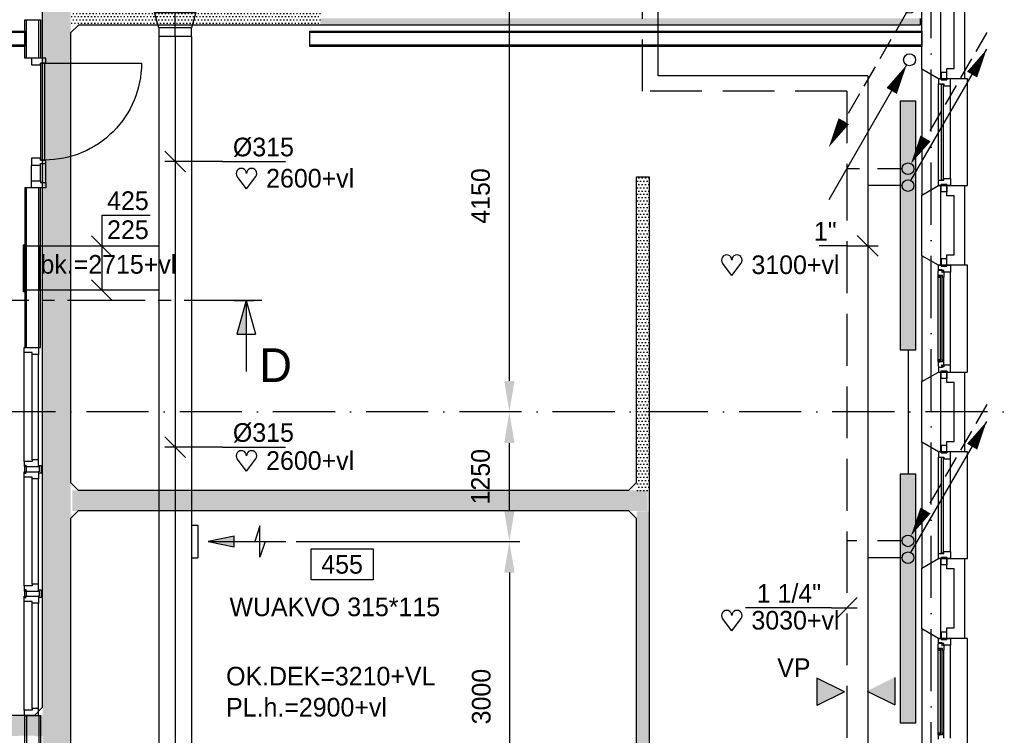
# Model space of a CAD drawing. Extents: x -39327 to 109237, y 358172 to 442272.
# Tile 61 of 96: x 79907 to 89413, y 379072 to 385978. Entities that reach past the tile are written whole.
import ezdxf
from ezdxf.enums import TextEntityAlignment as Align

# ---------------------------------------------------------------- set-up
doc = ezdxf.new("R2010")
doc.units = 0
doc.header["$LTSCALE"] = 100
for name, pattern in [('2322107', [2000, 1000, 1000]), ('2322108', [7, 5, -2]), ('CENTER2', [11.25, 7.5, -1.25, 1.25, -1.25]), ('CENTER4', [5, 3.125, -0.625, 0.625, -0.625]), ('DASHDOT', [9, 6, -1.5, 0, -1.5]), ('LURETOUR', [6, 4, -2])]:
    doc.linetypes.add(name, pattern=pattern)
doc.layers.get('0').update_dxf_attribs({"linetype": 'CONTINUOUS'})
doc.layers.get('DEFPOINTS').update_dxf_attribs({"linetype": 'CONTINUOUS'})
for name, color, linetype in [('AL$7----_STRAMIEN', 1, 'DASHDOT'), ('AL21----_BUITENWAND', 4, 'CONTINUOUS'), ('AL21K---_ISOLATIE', 1, 'CONTINUOUS'), ('AL22----_BINNENWAND', 7, 'CONTINUOUS'), ('AL28----_KONSTRUKTIE', 3, 'CONTINUOUS'), ('AL31----_BUITENKOZ', 7, 'CONTINUOUS'), ('AL32----_BINNENKOZ', 7, 'CONTINUOUS'), ('BOUW', 8, 'CONTINUOUS'), ('DOORSNEDE', 1, 'CONTINUOUS'), ('KABELGOOT1', 8, 'CONTINUOUS'), ('WL561---', 4, 'CONTINUOUS'), ('WL561---_AANVOER', 4, 'CONTINUOUS'), ('WL561---_RETOUR', 4, 'CONTINUOUS'), ('WL570---', 3, 'CONTINUOUS'), ('WL570---_HARTLIJN', 1, 'CONTINUOUS'), ('WL570---_RETOUR', 3, 'CONTINUOUS'), ('WM561---', 1, 'CONTINUOUS'), ('WM570---', 1, 'CONTINUOUS')]:
    doc.layers.add(name, color=color, linetype=linetype)
doc.styles.add('BURO-018', font='BUROFONT.shx', dxfattribs={"height": 180})
doc.styles.add('BURO-050', font='BUROFONT.shx', dxfattribs={"height": 500})
doc.dimstyles.new('CEES', dxfattribs={"dimscale": 100, "dimtxt": 3, "dimasz": 3, "dimexe": 1, "dimexo": 1, "dimgap": 1.5, "dimtad": 0, "dimdec": 0, "dimzin": 0, "dimtxsty": 'BURO-018', "dimcen": -3, "dimdle": 1.25, "dimclrd": 1, "dimclre": 1, "dimclrt": 1, "dimazin": 3, "dimtfac": 0.75, "dimtdec": 0, "dimtofl": 0, "dimtmove": 0, "dimatfit": 3, "dimtvp": 1.5, "dimtolj": 1, "dimtzin": 0})
pattern_1 = [(0, (-2505.993, 85430.135), (15.875, 31.75), [0, -31.75])]

# ---------------------------------------------------------------- blocks, each defined once
blk = doc.blocks.new('*U55', base_point=(75211.9, 21665.2))
at = {"layer": 'WM570---', "linetype": 'CONTINUOUS'}
for p, q in [((75112.2, 21764.9), (75311.6, 21565.5)), ((75669.4, 21665.2), (75111.9, 21665.2)), ((75669.4, 21665.2), (76275.9, 21665.2))]:
    blk.add_line(p, q, dxfattribs=at)
at = {"layer": 'WM570---', "linetype": 'CONTINUOUS', "style": 'BURO-018'}
blk.add_text('%%c315', height=180, dxfattribs=at).set_placement((75769.4, 21715.2))
blk = doc.blocks.new('LU-1D-K-13B')
at = {"color": 0, "linetype": 'CONTINUOUS'}
for p, q in [((-0.5, 157.5), (0.5, 157.5)), ((-0.5, -157.5), (0.5, -157.5))]:
    blk.add_line(p, q, dxfattribs=at)
at = {"layer": 'WL570---_HARTLIJN', "linetype": 'CENTER2'}
blk.add_line((-0.5, 0), (0.5, 0), dxfattribs=at)
blk = doc.blocks.new('LU-ORND')
at = {"color": 0, "linetype": 'CONTINUOUS'}
for p, q in [((-3, 1.5), (-3, -1.5)), ((3, 1.5), (-3, 1.5)), ((3, -1.5), (3, 1.5)), ((-3, -1.5), (3, -1.5))]:
    blk.add_line(p, q, dxfattribs=at)
blk = doc.blocks.new('LU-PIJL6')
at = {"color": 0, "linetype": 'CONTINUOUS'}
for p, q in [((-5, -1.5), (-5, 1.5)), ((-5, 1.5), (-4.5, 0)), ((0, 0), (-7.5, 0)), ((-5.5, 0), (-5, -1.5)), ((-2.5, -0.5), (-2.5, 0.5)), ((-2.5, 0.5), (0, 0)), ((0, 0), (-2.5, -0.5))]:
    blk.add_line(p, q, dxfattribs=at)
blk.add_solid([(-2.5, 0.5), (-2.5, -0.5), (0, 0)], dxfattribs=at)
blk = doc.blocks.new('*U183', base_point=(75211.9, 27654.7))
at = {"layer": 'WM570---', "linetype": 'CONTINUOUS'}
for p, q in [((75112.2, 27754.5), (75311.6, 27555)), ((75669.4, 27654.7), (75111.9, 27654.7)), ((75669.4, 27654.7), (76275.9, 27654.7))]:
    blk.add_line(p, q, dxfattribs=at)
at = {"layer": 'WM570---', "linetype": 'CONTINUOUS', "style": 'BURO-018'}
blk.add_text('%%c315', height=180, dxfattribs=at).set_placement((75769.4, 27704.7))
blk = doc.blocks.new('HART')
at = {"color": 1}
for q in [(-39.7, 52.4), (39.7, 52.4)]:
    blk.add_line((0, 0), q, dxfattribs=at)
for centre, start, end in [((-22.1, 65.7), 0, 217.1867), ((22.1, 65.7), 322.8133, 180)]:
    blk.add_arc(centre, 22.1, start, end, dxfattribs=at)
blk = doc.blocks.new('LU-2D-K-1A9')
at = {"color": 0, "linetype": 'CONTINUOUS'}
for p, q in [((-0.5, 212.5), (0.5, 212.5)), ((-0.5, -212.5), (0.5, -212.5))]:
    blk.add_line(p, q, dxfattribs=at)
blk = doc.blocks.new('LU-1D-VCH-13B1909450')
at = {"color": 0, "linetype": 'CONTINUOUS'}
for p, q in [((80, 157.5), (228.1, 200)), ((228.1, 200), (228.1, -200)), ((80, 157.5), (0, 157.5)), ((0, 157.5), (0, -157.5)), ((80, -157.5), (80, 157.5)), ((0, -157.5), (80, -157.5)), ((228.1, -200), (80, -157.5))]:
    blk.add_line(p, q, dxfattribs=at)
at = {"layer": 'WL570---_HARTLIJN', "linetype": 'CENTER4'}
blk.add_line((0, 0), (228.1, 0), dxfattribs=at)
blk = doc.blocks.new('2322401')
at = {"color": 0, "linetype": 'CONTINUOUS'}
for p, q in [((-0.5, 0.5, 1), (-0.5, 0.5)), ((-0.5, 0.5, 1), (-0.5, -0.5, 1)), ((0.5, 0.5, 1), (-0.5, 0.5, 1)), ((0.5, 0.5), (-0.5, 0.5)), ((-0.5, 0.5), (-0.5, -0.5)), ((0.5, 0.5, 1), (0.5, 0.5)), ((0.5, -0.5, 1), (0.5, 0.5, 1)), ((0.5, -0.5), (0.5, 0.5)), ((-0.5, -0.5, 1), (-0.5, -0.5)), ((-0.5, -0.5, 1), (0.5, -0.5, 1)), ((-0.5, -0.5), (0.5, -0.5)), ((0.5, -0.5, 1), (0.5, -0.5))]:
    blk.add_line(p, q, dxfattribs=at)
blk = doc.blocks.new('CVHATCH1')
at = {"color": 0, "linetype": 'CONTINUOUS'}
blk.add_solid([(-0.5, -0.5), (0.5, -0.5), (-0.5, 0.5), (0.5, 0.5)], dxfattribs=at)
blk = doc.blocks.new('LDV4107')
at = {"color": 0, "linetype": 'CONTINUOUS'}
blk.add_line((-0.25, -0.433), (-6.75, -11.691), dxfattribs=at)
blk.add_lwpolyline([(-0.25, -0.433, 0, 1, 0), (-1.5, -2.598, 1, 1, 0)], format="xyseb", dxfattribs=at)
blk.add_circle((0, 0), 0.5, dxfattribs=at)
blk = doc.blocks.new('LDV2108')
at = {"color": 0, "linetype": 'CONTINUOUS'}
for p, q in [((-0.25, -0.433), (-1.187, -2.057)), ((-1.562, -2.706), (-2.5, -4.33)), ((-2.875, -4.98), (-3.812, -6.603)), ((-4.187, -7.253), (-5.125, -8.877)), ((-5.5, -9.526), (-6.437, -11.15))]:
    blk.add_line(p, q, dxfattribs=at)
blk.add_lwpolyline([(-6.75, -11.691, 0, 1, 0), (-5.5, -9.526, 1, 1, 0)], format="xyseb", dxfattribs=at)
blk.add_circle((0, 0), 0.5, dxfattribs=at)
blk = doc.blocks.new('LDV1107')
at = {"color": 0, "linetype": 'CONTINUOUS'}
blk.add_line((0.25, 0.433), (6.75, 11.691), dxfattribs=at)
blk.add_lwpolyline([(6.75, 11.691, 0, 1, 0), (5.5, 9.526, 1, 1, 0)], format="xyseb", dxfattribs=at)
blk.add_circle((0, 0), 0.5, dxfattribs=at)
blk = doc.blocks.new('LDV3108')
at = {"color": 0, "linetype": 'CONTINUOUS'}
for p, q in [((6.75, 11.691), (5.813, 10.068)), ((5.438, 9.418), (4.5, 7.794)), ((4.125, 7.145), (3.188, 5.521)), ((2.813, 4.871), (1.875, 3.248)), ((1.5, 2.598), (0.563, 0.974))]:
    blk.add_line(p, q, dxfattribs=at)
blk.add_lwpolyline([(0.25, 0.433, 0, 1, 0), (1.5, 2.598, 1, 1, 0)], format="xyseb", dxfattribs=at)
blk.add_circle((0, 0), 0.5, dxfattribs=at)
blk = doc.blocks.new('*U238', base_point=(82484, 383796.8))
at = {"color": 0, "linetype": 'CONTINUOUS'}
for p, q in [((82384, 383896.8), (82584, 383696.8)), ((82284, 383796.8), (82014, 383796.8)), ((82284, 383796.8), (82584, 383796.8))]:
    blk.add_line(p, q, dxfattribs=at)
at = {"color": 0, "linetype": 'CONTINUOUS', "style": 'BURO-018'}
blk.add_text('1"', height=180, dxfattribs=at).set_placement((82184, 383846.8), align=Align.RIGHT)
blk = doc.blocks.new('*U241', base_point=(82284, 380300.9))
at = {"color": 0, "linetype": 'CONTINUOUS'}
for p, q in [((82384, 380400.9), (82184, 380200.9)), ((82134, 380300.9), (81304, 380300.9)), ((82134, 380300.9), (82384, 380300.9))]:
    blk.add_line(p, q, dxfattribs=at)
at = {"color": 0, "linetype": 'CONTINUOUS', "style": 'BURO-018'}
blk.add_text('1 1/4"', height=180, dxfattribs=at).set_placement((82034, 380350.9), align=Align.RIGHT)
blk = doc.blocks.new('*U298', base_point=(75090.8, 383791.4))
at = {"color": 0, "linetype": 'CONTINUOUS'}
for p, q in [((75090.8, 384091.4), (75090.8, 383791.4)), ((75090.8, 384091.4), (75557.3, 384091.4)), ((74991.1, 383891.1), (75190.5, 383691.7)), ((75090.8, 383791.4), (75090.8, 383366.4)), ((74991.1, 383466.1), (75190.5, 383266.7))]:
    blk.add_line(p, q, dxfattribs=at)
at = {"layer": 'WM570---', "linetype": 'CONTINUOUS', "style": 'BURO-018'}
for s, p in [('425', (75140.8, 384141.4)), ('225', (75140.8, 383861.4))]:
    blk.add_text(s, height=180, dxfattribs=at).set_placement(p)
blk = doc.blocks.new('A$C6E6F3BC9')
at = {"layer": 'KABELGOOT1'}
h = blk.add_hatch(dxfattribs=at)
h.set_pattern_fill('DOTS', color=256, scale=20, style=0)
h.set_pattern_definition(pattern_1)
h.paths.add_polyline_path([(72281.7, 28767.4), (72011.6, 28767.4), (72011.6, 6013.5), (72281.7, 6013.5)])
h = blk.add_hatch(dxfattribs=at)
h.set_pattern_fill('DOTS', color=256, scale=20, style=0)
h.set_pattern_definition(pattern_1)
h.paths.add_polyline_path([(74692.7, 14600.5), (72289.1, 14600.5), (72289.1, 14402.8), (74692.7, 14402.8)])
h = blk.add_hatch(dxfattribs=at)
h.set_pattern_fill('DOTS', color=256, scale=20, style=0)
h.set_pattern_definition(pattern_1)
h.paths.add_polyline_path([(80483.7, 14467.1), (74694, 14467.1), (74694, 14401.5), (80483.7, 14401.5)])
h = blk.add_hatch(dxfattribs=at)
h.set_pattern_fill('DOTS', color=256, scale=20, style=0)
h.set_pattern_definition(pattern_1)
h.paths.add_polyline_path([(77866.7, 12936.5), (77746.9, 12936.5), (77746.9, 9910.5), (77866.7, 9910.5)])
h = blk.add_hatch(dxfattribs=at)
h.set_pattern_fill('DOTS', color=256, scale=20, style=0)
h.set_pattern_definition(pattern_1)
h.paths.add_polyline_path([(77852.7, 9911.9), (72298.9, 9911.9), (72298.9, 9712.8), (72356, 9712.8), (72356.7, 9713.5), (77671.7, 9713.5), (77672.4, 9712.8), (77852.7, 9712.8)])
h = blk.add_hatch(dxfattribs=at)
h.set_pattern_fill('DOTS', color=256, scale=20, style=0)
h.set_pattern_definition(pattern_1)
h.paths.add_polyline_path([(77866.7, 9710.6), (77747.6, 9710.6), (77747.6, 116.3), (77866.7, 116.3)])
h = blk.add_hatch(dxfattribs=at)
h.set_pattern_fill('DOTS', color=256, scale=20, style=0)
h.set_pattern_definition(pattern_1)
h.paths.add_polyline_path([(65521.7, 7741.4), (65518.8, 7538), (70199.7, 7538), (71935.7, 7543), (71940.7, 7538), (72015.1, 7538), (72015.1, 7741.4)])
for p, q in [((72010.7, 7818, 2750), (72011.7, 28713, 3650)), ((80483.7, 14466.5), (80483.7, 14401.5)), ((72357.8, 14400.5, 3650), (72281.7, 14325.5, 3650)), ((74692.7, 14400.5, 3650), (72357.8, 14400.5, 3650)), ((80483.7, 14401.5), (74692.7, 14400.5, 3650)), ((72281.7, 14325.5, 3650), (72281.7, 9988.5, 3650)), ((77746.7, 9988.5, 3650), (77746.7, 12936.5, 3650)), ((77746.7, 12936.5, 3650), (77866.7, 12936.5, 3650)), ((77866.7, 12936.5, 3650), (77866.7, 111.5, 3650)), ((72281.7, 9988.5, 3650), (72356.7, 9913.5, 3650)), ((77671.7, 9913.5, 3650), (77746.7, 9988.5, 3650)), ((72356.7, 9913.5, 3650), (77671.7, 9913.5, 3650)), ((72356.7, 9713.5, 3650), (72281.7, 9638.5, 3650)), ((77671.7, 9713.5, 3650), (72356.7, 9713.5, 3650)), ((77746.7, 9638.5, 3650), (77671.7, 9713.5, 3650)), ((72281.7, 9638.5, 3650), (72280.7, 5998, 2750)), ((77746.7, 111.5, 3650), (77746.7, 9638.5, 3650)), ((71935.7, 7743, 2750), (72010.7, 7818, 2750)), ((70199.7, 7738, 2750), (71935.7, 7743, 2750))]:
    blk.add_line(p, q, dxfattribs=at)
blk = doc.blocks.new('*D350')
at = {"color": 1, "linetype": 'BYBLOCK'}
for p, q in [((82576.2, 380942.4), (84734.3, 380942.4)), ((84634.3, 380642.4), (84634.3, 378249.2)), ((82576.2, 377949.2), (84734.3, 377949.2))]:
    blk.add_line(p, q, dxfattribs=at)
for points in [[(84584.3, 380642.4), (84684.3, 380642.4), (84634.3, 380942.4)], [(84584.3, 378249.2), (84684.3, 378249.2), (84634.3, 377949.2)]]:
    blk.add_solid(points, dxfattribs=at)
at = {"layer": 'DEFPOINTS', "color": 0, "linetype": 'BYBLOCK'}
for p in [(82476.2, 380942.4), (82476.2, 377949.2), (84634.3, 377949.2)]:
    blk.add_point(p, dxfattribs=at)
at = {"color": 1, "linetype": 'BYBLOCK', "insert": (84364.1, 379445.8), "char_height": 180, "attachment_point": 5, "rotation": 90, "style": 'BURO-018'}
blk.add_mtext('\\A1;3000', dxfattribs=at)
blk = doc.blocks.new('*D352')
at = {"color": 1, "linetype": 'BYBLOCK'}
for p, q in [((84734.3, 382192.8), (84734.3, 382192.8)), ((84634.3, 381242.4), (84634.3, 381892.8)), ((84734.3, 380942.4), (84734.3, 380942.4))]:
    blk.add_line(p, q, dxfattribs=at)
for points in [[(84584.3, 381892.8), (84684.3, 381892.8), (84634.3, 382192.8)], [(84584.3, 381242.4), (84684.3, 381242.4), (84634.3, 380942.4)]]:
    blk.add_solid(points, dxfattribs=at)
at = {"layer": 'DEFPOINTS', "color": 0, "linetype": 'BYBLOCK'}
for p in [(84634.3, 382192.8), (84634.3, 382192.8), (84634.3, 380942.4)]:
    blk.add_point(p, dxfattribs=at)
at = {"color": 1, "linetype": 'BYBLOCK', "insert": (84356.9, 381567.6), "char_height": 180, "attachment_point": 5, "rotation": 90, "style": 'BURO-018'}
blk.add_mtext('\\A1;1250', dxfattribs=at)
blk = doc.blocks.new('*D353')
at = {"color": 1, "linetype": 'BYBLOCK'}
for p, q in [((84734.3, 386360.4), (84734.5, 386360.4)), ((84634.5, 382492.8), (84634.5, 386060.4)), ((84734.3, 382192.8), (84734.5, 382192.8))]:
    blk.add_line(p, q, dxfattribs=at)
for points in [[(84584.5, 386060.4), (84684.5, 386060.4), (84634.5, 386360.4)], [(84584.5, 382492.8), (84684.5, 382492.8), (84634.5, 382192.8)]]:
    blk.add_solid(points, dxfattribs=at)
at = {"layer": 'DEFPOINTS', "color": 0, "linetype": 'BYBLOCK'}
for p in [(84634.3, 386360.4), (84634.5, 386360.4), (84634.3, 382192.8)]:
    blk.add_point(p, dxfattribs=at)
at = {"color": 1, "linetype": 'BYBLOCK', "insert": (84357.1, 384276.6), "char_height": 180, "attachment_point": 5, "rotation": 90, "style": 'BURO-018'}
blk.add_mtext('\\A1;4150', dxfattribs=at)

msp = doc.modelspace()

# ---------------------------------------------------------------- hatches: boundary and pattern name
at = {"layer": 'WL570---'}
h = msp.add_hatch(color=1, dxfattribs=at)
h.paths.add_polyline_path([(87604.4, 379623.8), (87869.3, 379492.9), (87604.4, 379492.9)])
h.paths.add_polyline_path([(87604.4, 379492.9), (87869.3, 379492.9), (87869.3, 379490.4), (87604.4, 379359.6)])
h = msp.add_hatch(color=1, dxfattribs=at)
h.paths.add_polyline_path([(88355.1, 379631.5), (88090.3, 379500.6), (88355.1, 379500.6)])
h.paths.add_polyline_path([(88355.1, 379500.6), (88090.3, 379500.6), (88090.3, 379498.1), (88355.1, 379367.3)])

# ---------------------------------------------------------------- linework, layer by layer
at = {"color": 3, "linetype": 'CONTINUOUS'}
for p, q in [((79957.4, 383803.8), (79942.4, 383803.8)), ((79942.4, 383352), (79942.4, 383803.5)), ((79957.4, 383352), (79942.4, 383352))]:
    msp.add_line(p, q, dxfattribs=at)
at = {"layer": 'AL$7----_STRAMIEN', "color": 1}
for p, q in [((88708, 369596.9), (88708, 438822.2)), ((90152.4, 382192.8), (77713, 382192.8))]:
    msp.add_line(p, q, dxfattribs=at)
at = {"layer": 'AL21----_BUITENWAND', "color": 8}
for p, q in [((89028, 386177.8), (89028, 385407.8)), ((88928, 385507.8), (88928, 386077.8)), ((88859, 385507.8), (88928, 385507.8)), ((88859, 385407.8), (88859, 385507.8)), ((89028, 385407.8), (88859, 385407.8)), ((88859, 384277.8), (88859, 384377.8)), ((88859, 384377.8), (89028, 384377.8)), ((89028, 384377.8), (89028, 383607.8)), ((88928, 384277.8), (88859, 384277.8)), ((88928, 383707.8), (88928, 384277.8)), ((88859, 383707.8), (88928, 383707.8)), ((88859, 383607.8), (88859, 383707.8)), ((89028, 383607.8), (88859, 383607.8)), ((88859, 382477.8), (88859, 382577.8)), ((88859, 382577.8), (89028, 382577.8)), ((89028, 382577.8), (89028, 381807.8)), ((88928, 382477.8), (88859, 382477.8)), ((88928, 381907.8), (88928, 382477.8)), ((88859, 381907.8), (88928, 381907.8)), ((88859, 381807.8), (88859, 381907.8)), ((89028, 381807.8), (88859, 381807.8)), ((88859, 380677.8), (88859, 380777.8)), ((88859, 380777.8), (89028, 380777.8)), ((89028, 380777.8), (89028, 380007.8)), ((88928, 380677.8), (88859, 380677.8)), ((88928, 380107.8), (88928, 380677.8)), ((88859, 380107.8), (88928, 380107.8)), ((88859, 380007.8), (88859, 380107.8)), ((89028, 380007.8), (88859, 380007.8))]:
    msp.add_line(p, q, dxfattribs=at)
at = {"layer": 'AL21K---_ISOLATIE', "color": 8, "linetype": 'CONTINUOUS'}
for p, q in [((88798, 386077.8), (88798, 385507.8)), ((88798, 384277.8), (88798, 383707.8)), ((88798, 382477.8), (88798, 381907.8)), ((88798, 380677.8), (88798, 380107.8))]:
    msp.add_line(p, q, dxfattribs=at)
at = {"layer": 'AL22----_BINNENWAND', "color": 8}
for p, q in [((82708, 385867.8), (88618, 385867.8)), ((88618, 385867.8), (88618, 385717.8)), ((88618, 385717.8), (82708, 385717.8)), ((80108, 384356.7), (79958, 384356.7)), ((79958, 384356.7), (79958, 382814.7)), ((79973, 382814.7), (79973, 384356.7)), ((80093, 382814.7), (80093, 384356.7)), ((80108, 382814.7), (80108, 384356.7)), ((79958, 382814.7), (80108, 382814.7)), ((79970.5, 381677.2), (79952.5, 381677.2)), ((79952.5, 381677.2), (79952.5, 381614.6)), ((79970.5, 381664.7), (79970.5, 381677.2)), ((80095.5, 381664.7), (80095.5, 381677.2)), ((80095.5, 381677.2), (80113.5, 381677.2)), ((80113.5, 381677.2), (80113.5, 381614.6)), ((79952.5, 381614.6), (79952.5, 381602.1)), ((79952.5, 381602.1), (79970.5, 381602.1)), ((79976, 381664.7), (79970.5, 381664.7)), ((79970.5, 381664.7), (79970.5, 381614.6)), ((79970.5, 381614.6), (79976, 381614.6)), ((80090, 381664.7), (80095.5, 381664.7)), ((80095.5, 381614.6), (80090, 381614.6)), ((80095.5, 381664.7), (80095.5, 381614.6)), ((80113.5, 381602.1), (80095.5, 381602.1)), ((80113.5, 381614.6), (80113.5, 381602.1)), ((79970.5, 380477.2), (79952.5, 380477.2)), ((79952.5, 380477.2), (79952.5, 380414.6)), ((79970.5, 380464.7), (79970.5, 380477.2)), ((79976, 380464.7), (79970.5, 380464.7)), ((79970.5, 380464.7), (79970.5, 380414.6)), ((80090, 380464.7), (80095.5, 380464.7)), ((80095.5, 380464.7), (80095.5, 380477.2)), ((80095.5, 380477.2), (80113.5, 380477.2)), ((80095.5, 380464.7), (80095.5, 380414.6)), ((80113.5, 380477.2), (80113.5, 380414.6)), ((79951, 380414.7), (80090, 380414.7)), ((79951, 380364.7), (79951, 380414.7)), ((80027, 380364.7), (79951, 380364.7)), ((79952.5, 380414.6), (79952.5, 380402.1)), ((79952.5, 380402.1), (79970.5, 380402.1)), ((79970.5, 380414.6), (79976, 380414.6)), ((80027, 380347.7), (80027, 380364.7)), ((80090, 380347.7), (80027, 380347.7)), ((80090, 380414.7), (80090, 380347.7)), ((80095.5, 380414.6), (80090, 380414.6)), ((80113.5, 380402.1), (80095.5, 380402.1)), ((80113.5, 380414.6), (80113.5, 380402.1)), ((79958, 378822.8), (79958, 379264.7)), ((79958, 379264.7), (80108, 379264.7)), ((80108, 379264.7), (80108, 378822.8))]:
    msp.add_line(p, q, dxfattribs=at)
at = {"layer": 'AL22----_BINNENWAND', "color": 8, "linetype": 'CONTINUOUS'}
for p, q in [((88618, 385852.8), (82708, 385852.8)), ((88618, 385732.8), (82708, 385732.8)), ((79973, 379264.7), (79973, 378822.8)), ((80093, 379264.7), (80093, 378822.8))]:
    msp.add_line(p, q, dxfattribs=at)
at = {"layer": 'AL22----_BINNENWAND', "color": 8}
for points in [[(79958, 385717.8), (73290.8, 385717.8), (73290.8, 385867.8), (79958, 385867.8)], [(80108.5, 384423.7), (80108.5, 384406.7), (80159.5, 384406.7), (80159.5, 384356.7), (80020.5, 384356.7), (80020.5, 384423.7)]]:
    msp.add_lwpolyline(points, close=True, dxfattribs=at)
at = {"layer": 'AL22----_BINNENWAND', "color": 8, "linetype": 'CONTINUOUS'}
for points in [[(79958, 385852.8), (73290.8, 385852.8)], [(79958, 385732.8), (73290.8, 385732.8)]]:
    msp.add_lwpolyline(points, dxfattribs=at)
at = {"layer": 'AL22----_BINNENWAND', "color": 8}
for points in [[(79951, 382814.7), (80090, 382814.7), (80090, 382747.7), (80027, 382747.7), (80027, 382764.7), (79951, 382764.7), (79951, 382814.7)], [(79951, 381714.7), (79951, 382764.7)], [(80027, 381731.7), (80027, 382747.7)], [(80090, 381731.7), (80090, 382747.7)], [(79951, 381664.7), (80090, 381664.7), (80090, 381731.7), (80027, 381731.7), (80027, 381714.7), (79951, 381714.7), (79951, 381664.7)], [(79951, 381614.7), (80090, 381614.7), (80090, 381547.7), (80027, 381547.7), (80027, 381564.7), (79951, 381564.7), (79951, 381614.7)], [(79951, 380514.7), (79951, 381564.7)], [(80027, 380531.7), (80027, 381547.7)], [(80090, 380531.7), (80090, 381547.7)], [(79951, 380464.7), (80090, 380464.7), (80090, 380531.7), (80027, 380531.7), (80027, 380514.7), (79951, 380514.7), (79951, 380464.7)]]:
    msp.add_lwpolyline(points, dxfattribs=at)
at = {"layer": 'AL28----_KONSTRUKTIE', "color": 8}
for p, q in [((88798, 386177.8), (88798, 385407.8)), ((88618, 385500.1), (88618, 386085.4)), ((79958, 385607.8), (79958, 385977.8)), ((79958, 385977.8), (80108, 385977.8)), ((79973, 385607.8), (79973, 385977.8)), ((80093, 385607.8), (80093, 385977.8)), ((80108, 385977.8), (80108, 385607.8)), ((82708, 385717.8), (82708, 385867.8)), ((80108, 385607.8), (79958, 385607.8)), ((88778, 385407.8), (88618, 385500.1)), ((88798, 385407.8), (88778, 385407.8)), ((88618, 384285.4), (88778, 384377.8)), ((88778, 384377.8), (88798, 384377.8)), ((88798, 384377.8), (88798, 383607.8)), ((88928, 384377.8), (88928, 384377.8)), ((88618, 383700.1), (88618, 384285.4)), ((88778, 383607.8), (88618, 383700.1)), ((88798, 383607.8), (88778, 383607.8)), ((88618, 382485.4), (88778, 382577.8)), ((88778, 382577.8), (88798, 382577.8)), ((88798, 382577.8), (88798, 381807.8)), ((88618, 381900.1), (88618, 382485.4)), ((88778, 381807.8), (88618, 381900.1)), ((88798, 381807.8), (88778, 381807.8)), ((88618, 380685.4), (88778, 380777.8)), ((88778, 380777.8), (88798, 380777.8)), ((88798, 380777.8), (88798, 380007.8)), ((88618, 380100.1), (88618, 380685.4)), ((88778, 380007.8), (88618, 380100.1)), ((88798, 380007.8), (88778, 380007.8))]:
    msp.add_line(p, q, dxfattribs=at)
for points in [[(80108.5, 385540.7), (80108.5, 385557.7), (80159.5, 385557.7), (80159.5, 385607.7), (80020.5, 385607.7), (80020.5, 385540.7)], [(80108.5, 384623.7), (80148.5, 384623.7), (80148.5, 385557.7), (80108.5, 385557.7)]]:
    msp.add_lwpolyline(points, close=True, dxfattribs=at)
msp.add_lwpolyline([(80148.5, 385557.7), (81082.5, 385557.7, -0.414214), (80148.5, 384623.7, -0.414214)], format="xyb", dxfattribs=at)
for points in [[(80159.5, 384590.7), (80159.5, 384623.7), (80108.5, 384623.7), (80108.5, 384640.7), (80020.5, 384640.7), (80020.5, 384573.7), (80108.5, 384573.7), (80108.5, 384590.7), (80159.5, 384590.7), (80159.5, 384623.7)], [(80020.5, 384423.7), (80020.5, 384573.7)], [(80108.5, 384423.7), (80108.5, 384573.7)], [(80159.5, 384406.7), (80159.5, 384590.7)]]:
    msp.add_lwpolyline(points, dxfattribs=at)
at = {"layer": 'AL31----_BUITENKOZ', "color": 8}
for p, q in [((88778, 385407.8), (88618, 385500.1)), ((88618, 385500.1), (88618, 384285.4)), ((89058, 385407.8), (88778, 385407.8)), ((88859, 385468.8), (88803, 385468.8)), ((88803, 385468.8), (88803, 385397.8)), ((88803, 385397.8), (88859, 385397.8)), ((88859, 385397.8), (88859, 385468.8)), ((89058, 384377.8), (89058, 385407.8)), ((88778, 384427.8), (88778, 385357.8)), ((88892, 384444.8), (88892, 385340.8)), ((88618, 384285.4), (88778, 384377.8)), ((88778, 384377.8), (89058, 384377.8)), ((88803, 384387.8), (88859, 384387.8)), ((88803, 384316.8), (88803, 384387.8)), ((88859, 384387.8), (88859, 384316.8)), ((88859, 384316.8), (88803, 384316.8)), ((88778, 383607.8), (88618, 383700.1)), ((88618, 383700.1), (88618, 382485.4)), ((89058, 383607.8), (88778, 383607.8)), ((88778, 383607.8), (88803, 383607.8)), ((88778, 383563.8), (88778, 383607.8)), ((88859, 383668.8), (88803, 383668.8)), ((88803, 383668.8), (88803, 383597.8)), ((88803, 383607.8), (88803, 383597.8)), ((88803, 383597.8), (88859, 383597.8)), ((88803, 383597.8), (88859, 383597.8)), ((88859, 383597.8), (88859, 383668.8)), ((88859, 383597.8), (88859, 383607.8)), ((88859, 383607.8), (88892, 383607.8)), ((88892, 383607.8), (88892, 383540.8)), ((89058, 382577.8), (89058, 383607.8)), ((88775, 383551.1), (88779.2, 383553.5)), ((88775, 383508.6), (88775, 383551.1)), ((88816, 383508.6), (88775, 383508.6)), ((88775, 382677), (88775, 383508.6)), ((88777.3, 383508.6), (88790.8, 383508.6)), ((88777.3, 383491.6), (88777.3, 383508.6)), ((88790.8, 383491.6), (88777.3, 383491.6)), ((88814, 383563.8), (88778, 383563.8)), ((88779.2, 383553.5), (88779.2, 383560.6)), ((88779.2, 383560.6), (88809, 383560.6)), ((88790.8, 383508.6), (88790.8, 383491.6)), ((88809, 383560.6), (88809, 383538.1)), ((88809, 383538.1), (88814, 383538.1)), ((88814, 383557.8), (88814, 383563.8)), ((88829, 383557.8), (88814, 383557.8)), ((88814, 383538.1), (88814, 383546.1)), ((88814, 383546.1), (88829, 383546.1)), ((88816, 383491.6), (88816, 383508.6)), ((88829, 383493.6), (88816, 383491.6)), ((88829, 383540.8), (88829, 383557.8)), ((88829, 383546.1), (88829, 383540.8)), ((88892, 383540.8), (88829, 383540.8)), ((88829, 383540.8), (88829, 383493.6)), ((88829, 382691.9), (88829, 383493.6)), ((88892, 382644.8), (88892, 383540.8)), ((88816, 382677), (88775, 382677)), ((88775, 382677), (88775, 382634.5)), ((88775, 382634.5), (88779.2, 382632)), ((88790.8, 382694), (88777.3, 382694)), ((88777.3, 382694), (88777.3, 382677)), ((88777.3, 382677), (88790.8, 382677)), ((88779.2, 382632), (88779.2, 382625)), ((88779.2, 382625), (88809, 382625)), ((88790.8, 382677), (88790.8, 382694)), ((88809, 382625), (88809, 382647.5)), ((88809, 382647.5), (88814, 382647.5)), ((88814, 382647.5), (88814, 382639.5)), ((88814, 382639.5), (88829, 382639.5)), ((88829, 382627.8), (88814, 382627.8)), ((88814, 382627.8), (88814, 382621.8)), ((88829, 382691.9), (88816, 382694)), ((88816, 382694), (88816, 382677)), ((88829, 382644.8), (88829, 382691.9)), ((88892, 382644.8), (88829, 382644.8)), ((88829, 382644.8), (88829, 382627.8)), ((88829, 382639.5), (88829, 382644.8)), ((88892, 382577.8), (88892, 382644.8)), ((88618, 382485.4), (88778, 382577.8)), ((88814, 382621.8), (88778, 382621.8)), ((88778, 382621.8), (88778, 382577.8)), ((88778, 382577.8), (89058, 382577.8)), ((88778, 382577.8), (88803, 382577.8)), ((88803, 382587.8), (88859, 382587.8)), ((88803, 382516.8), (88803, 382587.8)), ((88803, 382577.8), (88803, 382587.8)), ((88803, 382587.8), (88859, 382587.8)), ((88859, 382587.8), (88859, 382516.8)), ((88859, 382587.8), (88859, 382577.8)), ((88859, 382577.8), (88892, 382577.8)), ((88859, 382516.8), (88803, 382516.8)), ((88778, 381807.8), (88618, 381900.1)), ((88618, 381900.1), (88618, 380685.4)), ((88859, 381868.8), (88803, 381868.8)), ((88803, 381868.8), (88803, 381797.8)), ((88859, 381797.8), (88859, 381868.8)), ((89058, 381807.8), (88778, 381807.8)), ((88803, 381797.8), (88859, 381797.8)), ((89058, 380777.8), (89058, 381807.8)), ((88778, 380827.8), (88778, 381757.8)), ((88892, 380844.8), (88892, 381740.8)), ((88618, 380685.4), (88778, 380777.8)), ((88778, 380777.8), (89058, 380777.8)), ((88803, 380787.8), (88859, 380787.8)), ((88803, 380716.8), (88803, 380787.8)), ((88859, 380787.8), (88859, 380716.8)), ((88859, 380716.8), (88803, 380716.8)), ((88778, 380007.8), (88618, 380100.1)), ((88618, 380100.1), (88618, 378885.4)), ((88859, 380068.8), (88803, 380068.8)), ((88803, 380068.8), (88803, 379997.8)), ((88859, 379997.8), (88859, 380068.8)), ((89058, 380007.8), (88778, 380007.8)), ((88778, 380007.8), (88803, 380007.8)), ((88778, 379963.8), (88778, 380007.8)), ((88814, 379963.8), (88778, 379963.8)), ((88803, 380007.8), (88803, 379997.8)), ((88803, 379997.8), (88859, 379997.8)), ((88803, 379997.8), (88859, 379997.8)), ((88814, 379957.8), (88814, 379963.8)), ((88859, 379997.8), (88859, 380007.8)), ((88859, 380007.8), (88892, 380007.8)), ((88892, 380007.8), (88892, 379940.8)), ((89058, 378977.8), (89058, 380007.8)), ((88775, 379951.1), (88779.2, 379953.5)), ((88775, 379908.6), (88775, 379951.1)), ((88816, 379908.6), (88775, 379908.6)), ((88775, 379077), (88775, 379908.6)), ((88777.3, 379908.6), (88790.8, 379908.6)), ((88777.3, 379891.6), (88777.3, 379908.6)), ((88790.8, 379891.6), (88777.3, 379891.6)), ((88779.2, 379953.5), (88779.2, 379960.6)), ((88779.2, 379960.6), (88809, 379960.6)), ((88790.8, 379908.6), (88790.8, 379891.6)), ((88809, 379960.6), (88809, 379938.1)), ((88809, 379938.1), (88814, 379938.1)), ((88829, 379957.8), (88814, 379957.8)), ((88814, 379938.1), (88814, 379946.1)), ((88814, 379946.1), (88829, 379946.1)), ((88816, 379891.6), (88816, 379908.6)), ((88829, 379893.6), (88816, 379891.6)), ((88829, 379940.8), (88829, 379957.8)), ((88829, 379946.1), (88829, 379940.8)), ((88892, 379940.8), (88829, 379940.8)), ((88829, 379940.8), (88829, 379893.6)), ((88829, 379091.9), (88829, 379893.6)), ((88892, 379044.8), (88892, 379940.8)), ((88816, 379077), (88775, 379077)), ((88775, 379077), (88775, 379034.5)), ((88790.8, 379094), (88777.3, 379094)), ((88777.3, 379094), (88777.3, 379077)), ((88777.3, 379077), (88790.8, 379077)), ((88790.8, 379077), (88790.8, 379094)), ((88829, 379091.9), (88816, 379094)), ((88816, 379094), (88816, 379077)), ((88829, 379044.8), (88829, 379091.9))]:
    msp.add_line(p, q, dxfattribs=at)
at = {"layer": 'AL31----_BUITENKOZ', "color": 8, "linetype": 'CONTINUOUS'}
for p, q in [((88803, 385407.8), (88778, 385407.8)), ((88778, 385407.8), (88778, 385357.8)), ((88803, 385397.8), (88803, 385407.8)), ((88803, 385407.8), (88803, 385407.8)), ((88859, 385397.8), (88803, 385397.8)), ((88892, 385407.8), (88859, 385407.8)), ((88859, 385407.8), (88859, 385397.8)), ((88892, 385340.8), (88892, 385407.8)), ((88778, 385357.8), (88778, 385357.8)), ((88778, 385357.8), (88829, 385357.8)), ((88825, 385352.8), (88804, 385352.8)), ((88804, 385352.8), (88804, 384432.8)), ((88825, 384432.8), (88825, 385352.8)), ((88829, 385357.8), (88829, 385340.8)), ((88829, 385340.8), (88892, 385340.8)), ((88892, 385340.8), (88892, 385340.8)), ((88892, 385340.8), (88892, 385340.8)), ((88892, 385340.8), (88892, 385340.8)), ((88892, 385340.8), (88892, 385340.8)), ((88804, 384432.8), (88825, 384432.8)), ((88829, 384427.8), (88829, 384444.8)), ((88829, 384444.8), (88892, 384444.8)), ((88892, 384444.8), (88892, 384444.8)), ((88892, 384444.8), (88892, 384444.8)), ((88892, 384444.8), (88892, 384444.8)), ((88892, 384444.8), (88892, 384444.8)), ((88892, 384444.8), (88892, 384377.8)), ((88778, 384427.8), (88778, 384427.8)), ((88778, 384427.8), (88829, 384427.8)), ((88778, 384377.8), (88778, 384427.8)), ((88803, 384377.8), (88778, 384377.8)), ((88859, 384387.8), (88803, 384387.8)), ((88803, 384387.8), (88803, 384377.8)), ((88803, 384377.8), (88803, 384377.8)), ((88859, 384377.8), (88859, 384387.8)), ((88892, 384377.8), (88859, 384377.8)), ((88814, 383506.6), (88793, 383506.6)), ((88793, 383506.6), (88793, 382679)), ((88814, 382679), (88814, 383506.6)), ((88793, 382679), (88814, 382679)), ((88803, 381807.8), (88778, 381807.8)), ((88778, 381807.8), (88778, 381757.8)), ((88803, 381797.8), (88803, 381807.8)), ((88803, 381807.8), (88803, 381807.8)), ((88859, 381797.8), (88803, 381797.8)), ((88892, 381807.8), (88859, 381807.8)), ((88859, 381807.8), (88859, 381797.8)), ((88892, 381740.8), (88892, 381807.8)), ((88778, 381757.8), (88778, 381757.8)), ((88778, 381757.8), (88829, 381757.8)), ((88825, 381752.8), (88804, 381752.8)), ((88804, 381752.8), (88804, 380832.8)), ((88825, 380832.8), (88825, 381752.8)), ((88829, 381757.8), (88829, 381740.8)), ((88829, 381740.8), (88892, 381740.8)), ((88892, 381740.8), (88892, 381740.8)), ((88892, 381740.8), (88892, 381740.8)), ((88892, 381740.8), (88892, 381740.8)), ((88892, 381740.8), (88892, 381740.8)), ((88778, 380827.8), (88778, 380827.8)), ((88778, 380827.8), (88829, 380827.8)), ((88778, 380777.8), (88778, 380827.8)), ((88804, 380832.8), (88825, 380832.8)), ((88829, 380827.8), (88829, 380844.8)), ((88829, 380844.8), (88892, 380844.8)), ((88892, 380844.8), (88892, 380844.8)), ((88892, 380844.8), (88892, 380844.8)), ((88892, 380844.8), (88892, 380844.8)), ((88892, 380844.8), (88892, 380844.8)), ((88892, 380844.8), (88892, 380777.8)), ((88803, 380777.8), (88778, 380777.8)), ((88859, 380787.8), (88803, 380787.8)), ((88803, 380787.8), (88803, 380777.8)), ((88803, 380777.8), (88803, 380777.8)), ((88859, 380777.8), (88859, 380787.8)), ((88892, 380777.8), (88859, 380777.8)), ((88814, 379906.6), (88793, 379906.6)), ((88793, 379906.6), (88793, 379079)), ((88814, 379079), (88814, 379906.6)), ((88793, 379079), (88814, 379079))]:
    msp.add_line(p, q, dxfattribs=at)
at = {"layer": 'AL32----_BINNENKOZ', "color": 8}
for points in [[(79951, 379314.7), (79951, 380364.7)], [(80027, 379331.7), (80027, 380347.7)], [(80090, 379331.7), (80090, 380347.7)], [(79951, 379264.7), (80090, 379264.7), (80090, 379331.7), (80027, 379331.7), (80027, 379314.7), (79951, 379314.7), (79951, 379264.7)]]:
    msp.add_lwpolyline(points, dxfattribs=at)
at = {"layer": 'DOORSNEDE', "color": 220, "linetype": 'CENTER2'}
msp.add_line((82244.5, 383268.4), (79144, 383268.4), dxfattribs=at)
at = {"layer": 'DOORSNEDE', "color": 5}
msp.add_line((81977, 383268.4), (82168.6, 383268.4), dxfattribs=at)
at = {"layer": 'DOORSNEDE', "color": 220}
for p, q in [((82092.8, 383268.4), (82002.6, 382943.3)), ((82092.8, 383268.4), (82092.8, 382582.1)), ((82092.8, 383268.4), (82183.1, 382943.3)), ((82002.6, 382943.3), (82183.1, 382943.3))]:
    msp.add_line(p, q, dxfattribs=at)
msp.add_solid([(82002.6, 382943.3), (82092.8, 382943.3), (82092.8, 383268.4)], dxfattribs=at)
at = {"layer": 'WL561---_AANVOER', "linetype": '2322107'}
for p, q in [((86070.3, 385436.8), (86070.3, 386132.2)), ((88094, 385436.8), (86070.3, 385436.8)), ((88094, 385436.8), (88094, 384376.8)), ((88094, 384376.8), (88094, 380786)), ((88427.2, 384376.8), (88094, 384376.8)), ((88483.4, 382792.8), (88483.4, 381592.8)), ((88094, 380786), (88094, 377183.3)), ((88427.2, 380786), (88094, 380786))]:
    msp.add_line(p, q, dxfattribs=at)
at = {"layer": 'WL561---_RETOUR', "linetype": '2322108'}
for p, q in [((85920.3, 385286.8), (85920.3, 386282.2)), ((87894, 385286.8), (85920.3, 385286.8)), ((87894, 385286.8), (87894, 384539.2)), ((87894, 384539.2), (87894, 380948.5)), ((88014.9, 384539.2), (87894, 384539.2)), ((88427.2, 384539.2), (88189.1, 384539.2)), ((87894, 380948.5), (87894, 377345.7)), ((87990.2, 380948.5), (87894, 380948.5)), ((88427.2, 380948.5), (88189.3, 380948.5))]:
    msp.add_line(p, q, dxfattribs=at)
at = {"layer": 'WL570---', "color": 1}
for p, q in [((87604.4, 379623.8), (87604.4, 379359.6)), ((87869.3, 379492.9), (87604.4, 379623.8)), ((88355.1, 379631.5), (88355.1, 379367.3)), ((87869.3, 379490.4), (87604.4, 379359.6)), ((88090.3, 379498.1), (88355.1, 379367.3))]:
    msp.add_line(p, q, dxfattribs=at)
at = {"layer": 'WL570---_RETOUR'}
for p, q in [((79957.4, 383352), (79957.4, 383803.8)), ((80092.4, 383791.4), (79957.4, 383791.4)), ((80092.4, 383791.4), (80092.4, 383366.4)), ((80092.4, 383366.4), (79957.4, 383366.4))]:
    msp.add_line(p, q, dxfattribs=at)
at = {"layer": 'WM570---', "color": 3}
for p, q in [((81565.5, 381099.9), (81625.3, 381099.9)), ((81625.3, 381099.9), (81625.3, 380784.9)), ((81565.5, 380784.9), (81625.3, 380784.9))]:
    msp.add_line(p, q, dxfattribs=at)

# ---------------------------------------------------------------- block references
at = {"layer": 'WL561---', "xscale": 2400, "yscale": 150, "rotation": 270.0000000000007}
for name, p, zscale in [('2322401', (88483.4, 383992.8), 400), ('CVHATCH1', (88483.4, 383992.8), 2400), ('2322401', (88483.4, 380392.8), 400), ('CVHATCH1', (88483.4, 380392.8), 2400)]:
    msp.add_blockref(name, p, dxfattribs=dict(at, zscale=zscale))
at = {"layer": 'WL561---_AANVOER', "color": 2}
for name, p, xscale, yscale, zscale in [('LDV2108', (88498.6, 386098.7), 115.5, 115.5, 115.5), ('LDV1107', (88483.4, 384376.8), 112.5, 112.5, 112.5), ('LDV4107', (88498.6, 385590.7), 115.5, 115.5, 115.5), ('LDV1107', (88483.4, 380786), 112.5, 112.5, 112.5)]:
    msp.add_blockref(name, p, dxfattribs=dict(at, xscale=xscale, yscale=yscale, zscale=zscale))
at = {"layer": 'WL561---_RETOUR', "color": 2, "xscale": 112.5, "yscale": 112.5, "zscale": 112.5}
for p in [(88483.4, 384539.2), (88483.4, 380948.5)]:
    msp.add_blockref('LDV3108', p, dxfattribs=at)
at = {"layer": 'WL570---', "color": 1}
msp.add_blockref('A$C6E6F3BC9', (8116, 371524.5), dxfattribs=at)
at = {"layer": 'WL570---_RETOUR', "linetype": 'LURETOUR', "rotation": 90}
msp.add_blockref('LU-1D-VCH-13B1909450', (81408, 385819.3), dxfattribs=at)
at = {"layer": 'WL570---_RETOUR', "linetype": 'LURETOUR', "xscale": 7836.706684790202, "rotation": 270}
msp.add_blockref('LU-1D-K-13B', (81408, 381896.1), dxfattribs=at)
at = {"layer": 'WL570---_RETOUR', "linetype": 'LURETOUR', "xscale": -1156.019475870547}
msp.add_blockref('LU-2D-K-1A9', (80670.5, 383578.9), dxfattribs=at)
at = {"layer": 'WL570---_RETOUR', "xscale": -100, "yscale": 100, "zscale": 100}
msp.add_blockref('LU-PIJL6', (81726.2, 380942.4), dxfattribs=at)
at = {"layer": 'WM561---'}
for name, p in [('*U238', (88094, 383796.8)), ('*U241', (87894, 380300.9))]:
    msp.add_blockref(name, p, dxfattribs=at)
at = {"layer": 'WM570---'}
for name, p in [('*U183', (81408, 384609.4)), ('*U298', (80700.8, 383791.4)), ('*U55', (81408, 381854.1))]:
    msp.add_blockref(name, p, dxfattribs=at)
at = {"layer": 'WM570---', "xscale": 2.25, "yscale": 2.25, "zscale": 2.25}
for p in [(82097, 384345.7), (86782.2, 383510.9), (82097, 381621.3), (86782.2, 380080.4)]:
    msp.add_blockref('HART', p, dxfattribs=at)
at = {"layer": 'WM570---'}
ref = msp.add_blockref('LU-ORND', (83019.6, 380720.9), dxfattribs=dict(at, xscale=-100, yscale=100, zscale=100))
ref.add_attrib('LU_TEXT1', '455', dxfattribs={"layer": '0', "color": 1, "linetype": 'CONTINUOUS', "height": 180, "style": 'BURO-018'}).set_placement((83019.6, 380720.9), align=Align.MIDDLE)

# ---------------------------------------------------------------- texts
at = {"layer": 'BOUW', "color": 1, "style": 'BURO-018'}
for s, p in [('OK.DEK=3210+VL', (81899.8, 379553.3)), ('PL.h.=2900+vl', (81899.8, 379253.3))]:
    msp.add_text(s, height=180, dxfattribs=at).set_placement(p)
at = {"layer": 'DOORSNEDE', "color": 2, "linetype": 'CENTER2', "style": 'BURO-050'}
msp.add_text('D', height=325, dxfattribs=at).set_placement((82221.2, 382481.4))
at = {"layer": 'WL570---', "color": 1, "style": 'BURO-018'}
msp.add_text('VP', height=180, dxfattribs=at).set_placement((87220.8, 379634.7))
at = {"layer": 'WL570---_RETOUR', "color": 1, "style": 'BURO-018'}
msp.add_text('WUAKVO 315*115', height=180, dxfattribs=at).set_placement((81932.3, 380221.8))
at = {"layer": 'WM570---', "color": 1, "style": 'BURO-018'}
for s, p in [('2600+vl', (82286.4, 384358)), ('bk.=2715+vl', (80107.5, 383526.9)), ('3100+vl', (86971.6, 383523.1)), ('2600+vl', (82286.4, 381633.6)), ('3030+vl', (86971.6, 380092.6))]:
    msp.add_text(s, height=180, dxfattribs=at).set_placement(p)

# ---------------------------------------------------------------- dimensions: what is measured, and where the dimension line sits
at = {"layer": 'WL570---_RETOUR'}
for base, p1, p2, text, picture, middle in [((84634.5, 386360.4), (84634.3, 382192.8), (84634.3, 386360.4), '4150', '*D353', (84357.1, 384276.6)), ((84634.3, 377949.2), (82476.2, 380942.4), (82476.2, 377949.2), '3000', '*D350', (84364.1, 379445.8))]:
    dim = msp.add_linear_dim(base=base, p1=p1, p2=p2, angle=90, text=text, dimstyle='CEES', dxfattribs=at)
    dim.commit()
    dim.dimension.update_dxf_attribs({"geometry": picture, "text_midpoint": middle})
dim = msp.add_linear_dim(base=(84634.3, 382192.8), p1=(84634.3, 380942.4), p2=(84634.3, 382192.8), angle=90, dimstyle='CEES', dxfattribs=at)
dim.commit()
dim.dimension.update_dxf_attribs({"geometry": '*D352', "text_midpoint": (84356.9, 381567.6)})

doc.saveas('drawing.dxf')
